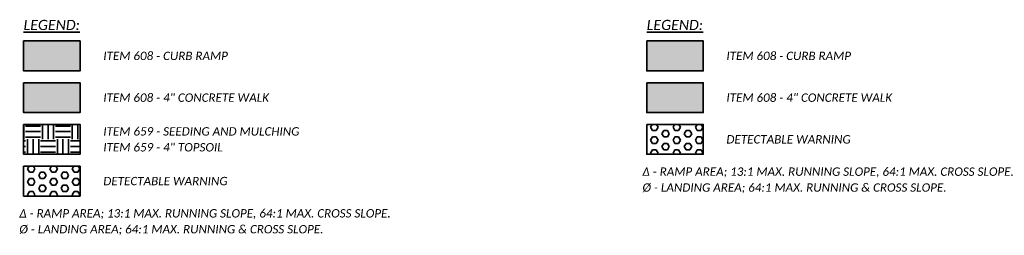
# Model space of a CAD drawing. Header units: feet. Extents: x 0 to 2274359, y 15 to 524446.
# Tile 12 of 12: x 2274342.4 to 2274358.88, y 514327.86 to 514331.47. Entities that reach past the tile are written whole.
import ezdxf

# ---------------------------------------------------------------- set-up
doc = ezdxf.new("R2010")
doc.units = ezdxf.units.FT
doc.header["$LTSCALE"] = 20
doc.header["$MEASUREMENT"] = 0
doc.layers.add('PV_P_Curb_Ramp', color=7, linetype='Continuous', lineweight=35, true_color=0x00ffa1)
doc.layers.add('PV_P_Walk', color=7, linetype='Continuous', lineweight=35, true_color=0xff9ebf)
doc.layers.add('TX_P_5', color=7, linetype='Continuous', lineweight=35)
doc.styles.add('P_Slanted - Normal Fixed Spacing', font='calibrii.ttf', dxfattribs={"height": 0.14})
doc.styles.add('P_Slanted - Sub Title', font='calibrii.ttf', dxfattribs={"height": 0.17})

msp = doc.modelspace()

# ---------------------------------------------------------------- hatches: boundary and pattern name
at = {"layer": 'PV_P_Curb_Ramp', "transparency": 33554559}
h = msp.add_hatch(color=256, dxfattribs=at)
h.dxf.hatch_style = 1
h.paths.add_polyline_path([(2274343.412, 514331.111), (2274342.466, 514331.111), (2274342.466, 514330.611), (2274343.412, 514330.611)])
h = msp.add_hatch(color=256, dxfattribs=at)
h.dxf.hatch_style = 1
h.paths.add_polyline_path([(2274353.84, 514330.611), (2274353.84, 514331.111), (2274352.894, 514331.111), (2274352.894, 514330.611)])
at = {"layer": 'PV_P_Walk', "transparency": 33554495}
h = msp.add_hatch(color=256, dxfattribs=at)
h.dxf.hatch_style = 1
h.paths.add_polyline_path([(2274343.412, 514330.412), (2274342.466, 514330.412), (2274342.466, 514329.912), (2274343.412, 514329.912)])
h = msp.add_hatch(color=256, dxfattribs=at)
h.dxf.hatch_style = 1
h.paths.add_polyline_path([(2274353.84, 514330.412), (2274352.894, 514330.412), (2274352.894, 514329.912), (2274353.84, 514329.912)])
at = {"layer": 'TX_P_5'}
h = msp.add_hatch(dxfattribs=at)
h.set_pattern_fill('EARTH', color=256)
h.paths.add_polyline_path([(2274343.412, 514329.714), (2274342.466, 514329.714), (2274342.466, 514329.214), (2274343.412, 514329.214)])
h = msp.add_hatch(dxfattribs=at)
h.set_pattern_fill('HEX', color=256, scale=0.5)
h.set_pattern_definition([(0, (10.42747, 0.69836), (0, 0.108253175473), [0.0625, -0.125]), (120, (10.42747, 0.69836), (-0.09375, -0.0541265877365), [0.0625, -0.125]), (60, (10.48997, 0.69836), (-0.09375, 0.0541265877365), [0.0625, -0.125])])
h.paths.add_polyline_path([(2274352.894, 514329.714), (2274352.894, 514329.214), (2274353.84, 514329.214), (2274353.84, 514329.714)])
h = msp.add_hatch(dxfattribs=at)
h.set_pattern_fill('HEX', color=256, scale=0.5)
h.set_pattern_definition([(0, (0, 0), (0, 0.108253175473), [0.0625, -0.125]), (120, (0, 0), (-0.09375, -0.0541265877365), [0.0625, -0.125]), (60, (0.0625, 0), (-0.09375, 0.0541265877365), [0.0625, -0.125])])
h.paths.add_polyline_path([(2274343.412, 514329.015), (2274342.466, 514329.015), (2274342.466, 514328.515), (2274343.412, 514328.515)])

# ---------------------------------------------------------------- linework, layer by layer
for points in [[(2274342.466, 514331.111), (2274343.412, 514331.111), (2274343.412, 514330.611), (2274342.466, 514330.611)], [(2274352.894, 514331.111), (2274353.84, 514331.111), (2274353.84, 514330.611), (2274352.894, 514330.611)], [(2274342.466, 514330.412), (2274343.412, 514330.412), (2274343.412, 514329.912), (2274342.466, 514329.912)], [(2274352.894, 514330.412), (2274353.84, 514330.412), (2274353.84, 514329.912), (2274352.894, 514329.912)], [(2274342.466, 514329.714), (2274343.412, 514329.714), (2274343.412, 514329.214), (2274342.466, 514329.214)], [(2274352.894, 514329.714), (2274353.84, 514329.714), (2274353.84, 514329.214), (2274352.894, 514329.214)], [(2274342.466, 514329.015), (2274343.412, 514329.015), (2274343.412, 514328.515), (2274342.466, 514328.515)]]:
    msp.add_lwpolyline(points, close=True, dxfattribs=at)

# ---------------------------------------------------------------- texts
at = {"layer": 'TX_P_5', "line_spacing_factor": 1.14}
for s, insert, char_height, width, attachment_point, style in [('{\\LLEGEND:}', (2274342.466, 514331.465), 0.17, 6.17011, 1, 'P_Slanted - Sub Title'), ('{\\LLEGEND:}', (2274352.894, 514331.465), 0.17, 6.17011, 1, 'P_Slanted - Sub Title'), ('ITEM 608 - CURB RAMP', (2274343.8, 514330.861), 0.14, 6.17011, 4, 'P_Slanted - Normal Fixed Spacing'), ('ITEM 608 - CURB RAMP', (2274354.227, 514330.861), 0.14, 6.17011, 4, 'P_Slanted - Normal Fixed Spacing'), ('ITEM 608 - 4" CONCRETE WALK', (2274343.8, 514330.162), 0.14, 6.17011, 4, 'P_Slanted - Normal Fixed Spacing'), ('ITEM 608 - 4" CONCRETE WALK', (2274354.227, 514330.162), 0.14, 6.17011, 4, 'P_Slanted - Normal Fixed Spacing'), ('ITEM 659 - SEEDING AND MULCHING\\PITEM 659 - 4" TOPSOIL', (2274343.8, 514329.464), 0.14, 6.17011, 4, 'P_Slanted - Normal Fixed Spacing'), ('DETECTABLE WARNING', (2274354.227, 514329.464), 0.14, 6.17011, 4, 'P_Slanted - Normal Fixed Spacing'), ('Δ - RAMP AREA; 13:1 MAX. RUNNING SLOPE, 64:1 MAX. CROSS SLOPE.\\P%%C - LANDING AREA; 64:1 MAX. RUNNING & CROSS SLOPE.', (2274352.822, 514328.777), 0.14, 7.19983, 4, 'P_Slanted - Normal Fixed Spacing'), ('DETECTABLE WARNING', (2274343.8, 514328.765), 0.14, 6.17011, 4, 'P_Slanted - Normal Fixed Spacing'), ('Δ - RAMP AREA; 13:1 MAX. RUNNING SLOPE, 64:1 MAX. CROSS SLOPE.\\P%%C - LANDING AREA; 64:1 MAX. RUNNING & CROSS SLOPE.', (2274342.395, 514328.079), 0.14, 7.19983, 4, 'P_Slanted - Normal Fixed Spacing')]:
    msp.add_mtext(s, dxfattribs=dict(at, insert=insert, char_height=char_height, width=width, attachment_point=attachment_point, style=style))

doc.saveas('drawing.dxf')
